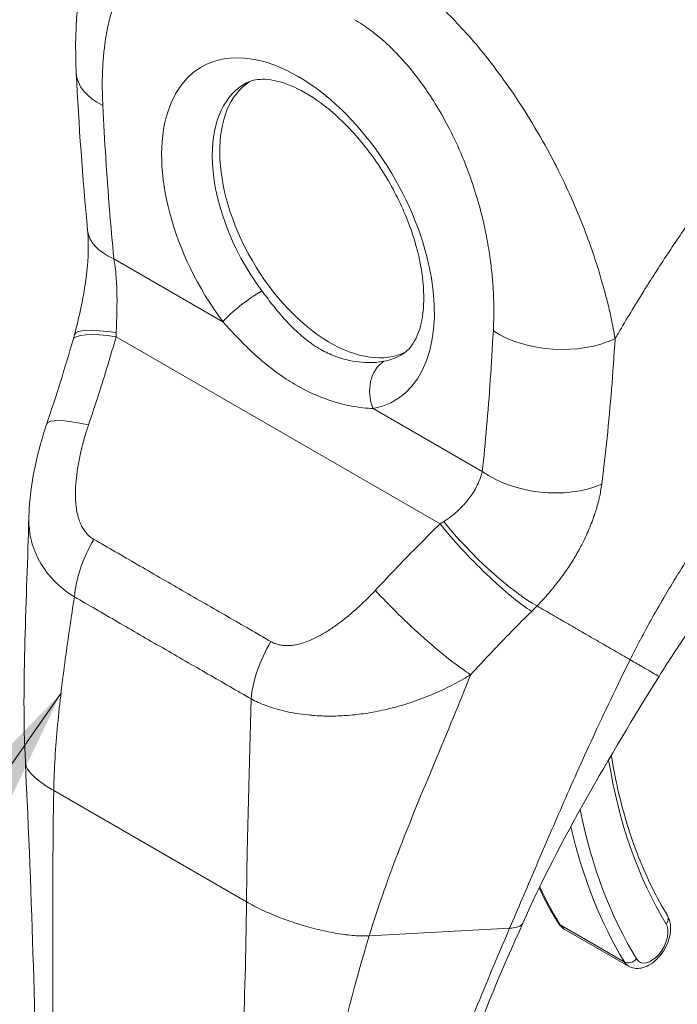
# Model space of a CAD drawing. Header units: inches. Extents: x 23 to 461, y 9 to 290.
# Tile 47 of 57: x 435.16 to 436.27, y 127.44 to 129.1. Entities that reach past the tile are written whole.
import ezdxf

# ---------------------------------------------------------------- set-up
doc = ezdxf.new("R2010")
doc.units = ezdxf.units.IN
doc.header["$LTSCALE"] = 28
doc.header["$MEASUREMENT"] = 0
doc.layers.get('0').update_dxf_attribs({"lineweight": 0})
for name, color, linetype, lineweight in [('Symbol (ANSI)', 7, 'Continuous', 5), ('Visible (ANSI)', 7, 'Continuous', 5), ('Visible Narrow (ANSI)', 7, 'Continuous', 5)]:
    doc.layers.add(name, color=color, linetype=linetype, lineweight=lineweight)
doc.styles.add('ROMANS', font='tahoma.ttf')
doc.dimstyles.new('Default (ANSI)$7', dxfattribs={"dimscale": 28, "dimtxt": 0.07, "dimasz": 0.098425, "dimexe": 0.125, "dimexo": 0.0625, "dimgap": 0.031496, "dimtad": 0, "dimtih": 1, "dimtoh": 1, "dimrnd": 1e-08, "dimzin": 0, "dimdsep": 46, "dimtxsty": 'ROMANS', "dimblk": 'Filled-1', "dimcen": 0.09, "dimdle": 0.393701, "dimclrd": 256, "dimclre": 256, "dimclrt": 256, "dimadec": 0, "dimazin": 0, "dimtfac": 0.928571, "dimtofl": 0, "dimtmove": 0, "dimatfit": 3, "dimfxl": 1, "dimtolj": 1, "dimtzin": 0, "dimlwd": -1, "dimlwe": -1, "dimarcsym": 0})

# ---------------------------------------------------------------- blocks, each defined once
blk = doc.blocks.new('Filled-1')
at = {"color": 0}
for p, q in [((0, 0), (-1, 0.17857)), ((-1, 0.17857), (-1, -0.17857)), ((-1, 0), (0, 0)), ((-1, -0.17857), (0, 0))]:
    blk.add_line(p, q, dxfattribs=at)
at = {"color": 0, "flags": 128}
blk.add_lwpolyline([(-1, -0.17857), (0, 0), (-1, 0.17857), (-1, -0.17857)], dxfattribs=at)
at = {"color": 0}
blk.add_solid([(-1, -0.17857), (0, 0), (-1, 0.17857), (-1, -0.17857)], dxfattribs=at)

msp = doc.modelspace()

# ---------------------------------------------------------------- linework, layer by layer
at = {"layer": 'Visible (ANSI)'}
for p, q in [((435.9533, 128.0224), (435.9533, 128.0224)), ((436.0295, 127.6557), (436.0295, 127.6557)), ((436.0826, 127.5631), (436.1909, 127.5006)), ((435.546, 127.5331), (435.546, 127.5331))]:
    msp.add_line(p, q, dxfattribs=at)
for centre, major_axis, ratio, start_param, end_param in [((435.4132, 129.0138), (-0.1529, -0.0077), 0.541783, 6.283178, 6.283183), ((435.6882, 128.7664), (-0.1316, 0.228), 0.57735, 0.030269, 3.111324), ((436.2078, 129.0665), (-0.3368, 0.5834), 0.57735, 1.772871, 1.77288), ((435.4318, 128.7556), (-0.1524, -0.0147), 0.50593, 0.000014, 0.000017), ((435.3555, 128.3655), (-0.145, 0.0492), 0.166383, 0.000002, 0.000008), ((435.9727, 128.377), (-0.0285, 0.0454), 0.552124, 5.976747, 5.976754)]:
    msp.add_ellipse(centre, major_axis=major_axis, ratio=ratio, start_param=start_param, end_param=end_param, dxfattribs=at)
for points, knots in [([(435.2603, 129.0061), (435.2561, 129.0894), (435.2637, 129.1709), (435.2946, 129.2543), (435.2989, 129.2648), (435.3038, 129.2751)], [0, 0, 0, 0, 0.923953, 0.923953, 1.059069, 1.059069, 1.059069, 1.059069]), ([(435.8109, 128.5327), (435.818, 128.5372), (435.8245, 128.5438), (435.8368, 128.5659), (435.8421, 128.582), (435.8466, 128.6197), (435.8464, 128.6402), (435.8408, 128.685), (435.8353, 128.7094), (435.8187, 128.7596), (435.8075, 128.7854), (435.7807, 128.8353), (435.7649, 128.8594), (435.7307, 128.9029), (435.7123, 128.9224), (435.6753, 128.9546), (435.6568, 128.9674), (435.6225, 128.9856), (435.6066, 128.9912), (435.5791, 128.9965), (435.5677, 128.996), (435.5545, 128.9929), (435.5507, 128.9914), (435.5471, 128.9896)], [3.950373, 3.950373, 3.950373, 3.950373, 4.259855, 4.259855, 4.586142, 4.586142, 4.86753, 4.86753, 5.153272, 5.153272, 5.44566, 5.44566, 5.74109, 5.74109, 6.035032, 6.035032, 6.323189, 6.323189, 6.604744, 6.604744, 6.89842, 6.89842, 7.045202, 7.045202, 7.045202, 7.045202]), ([(435.2573, 128.5654), (435.2612, 128.58), (435.2648, 128.5949), (435.2708, 128.6229), (435.2732, 128.6359), (435.2785, 128.6706), (435.2804, 128.6923), (435.2807, 128.7221), (435.2803, 128.7321), (435.2794, 128.7409)], [0, 0, 0, 0, 0.1502422, 0.1502422, 0.2797771, 0.2797771, 0.4990086, 0.4990086, 0.620356, 0.620356, 0.620356, 0.620356]), ([(435.1804, 128.2578), (435.1814, 128.2993), (435.189, 128.3409), (435.2034, 128.3925), (435.2068, 128.4037), (435.2105, 128.4147)], [0, 0, 0, 0, 0.4163361, 0.4163361, 0.5316659, 0.5316659, 0.5316659, 0.5316659]), ([(436.5717, 128.3649), (436.5428, 128.3426), (436.5115, 128.3156), (436.448, 128.2547), (436.415, 128.2197), (436.3493, 128.1428), (436.3162, 128.0996), (436.2709, 128.0341), (436.256, 128.0113), (436.2423, 127.989)], [0, 0, 0, 0, 0.448146, 0.448146, 0.920661, 0.920661, 1.442505, 1.442505, 1.718271, 1.718271, 1.718271, 1.718271]), ([(436.1619, 127.8554), (436.1651, 127.8358), (436.1688, 127.8166), (436.1777, 127.7779), (436.1829, 127.7584), (436.1945, 127.7205), (436.2009, 127.7022), (436.2148, 127.6667), (436.2224, 127.6496), (436.2386, 127.6167), (436.2473, 127.6008), (436.2565, 127.5857)], [2.9641267, 2.9641267, 2.9641267, 2.9641267, 3.0225055, 3.0225055, 3.0849866, 3.0849866, 3.1474678, 3.1474678, 3.2099489, 3.2099489, 3.27243, 3.27243, 3.27243, 3.27243]), ([(436.1909, 127.5006), (436.194, 127.4988), (436.1975, 127.4976), (436.2049, 127.4964), (436.2087, 127.4966), (436.217, 127.4982), (436.2213, 127.4999), (436.2301, 127.5048), (436.2345, 127.5082), (436.2427, 127.5163), (436.2464, 127.5209), (436.2528, 127.5309), (436.2554, 127.5362), (436.2595, 127.5471), (436.2609, 127.5527), (436.2622, 127.564), (436.262, 127.5696), (436.2599, 127.5788), (436.2585, 127.5824), (436.2565, 127.5857)], [3.578502, 3.578502, 3.578502, 3.578502, 3.79952, 3.79952, 4.041834, 4.041834, 4.343705, 4.343705, 4.703916, 4.703916, 5.071561, 5.071561, 5.434151, 5.434151, 5.799052, 5.799052, 6.167379, 6.167379, 6.414023, 6.414023, 6.414023, 6.414023]), ([(436.0128, 127.5731), (435.9784, 127.4954), (435.9446, 127.4192), (435.8924, 127.2639), (435.8748, 127.1841), (435.8748, 127.1091)], [0, 0, 0, 0, 0.927516, 0.927516, 1.885965, 1.885965, 1.885965, 1.885965]), ([(436.0721, 127.5735), (436.0726, 127.5726), (436.0732, 127.5718), (436.0743, 127.5703), (436.0749, 127.5695), (436.0763, 127.568), (436.077, 127.5673), (436.0785, 127.566), (436.0793, 127.5653), (436.0809, 127.5642), (436.0817, 127.5636), (436.0826, 127.5631)], [3.27243, 3.27243, 3.27243, 3.27243, 3.3336444, 3.3336444, 3.3948587, 3.3948587, 3.456073, 3.456073, 3.5172873, 3.5172873, 3.5785016, 3.5785016, 3.5785016, 3.5785016])]:
    msp.add_open_spline(points, degree=3, knots=knots, dxfattribs=at)
for points in [[(435.2794, 128.7409), (435.2708, 128.8304), (435.2647, 128.9188), (435.2603, 129.0061)], [(435.2548, 128.5563), (435.2557, 128.5593), (435.2565, 128.5623), (435.2573, 128.5654)], [(435.2105, 128.4147), (435.2265, 128.4617), (435.2411, 128.5089), (435.2548, 128.5563)], [(435.1745, 127.8437), (435.168, 127.9787), (435.177, 128.1181), (435.1804, 128.2573)], [(436.2423, 127.989), (436.1577, 127.8515), (436.0755, 127.7143), (436.0128, 127.5731)], [(435.1931, 127.1716), (435.1931, 127.3833), (435.1856, 127.6131), (435.1745, 127.8437)], [(436.0403, 127.6322), (436.0501, 127.6118), (436.0607, 127.5922), (436.0721, 127.5735)]]:
    msp.add_open_spline(points, degree=3, dxfattribs=at)
at = {"layer": 'Visible Narrow (ANSI)'}
for p, q in [((436.256, 128.7), (436.256, 128.7)), ((435.3236, 128.6931), (435.5072, 128.587)), ((436.1505, 128.6391), (436.1505, 128.6391)), ((435.3274, 128.5613), (435.8733, 128.2461)), ((436.1676, 128.5455), (436.1676, 128.5455)), ((436.1664, 128.5276), (436.1664, 128.5276)), ((435.7608, 128.4406), (435.9445, 128.3346)), ((436.1471, 128.3242), (436.1471, 128.3242)), ((435.552, 127.8393), (435.552, 127.8393)), ((435.5521, 127.8413), (435.5521, 127.8413)), ((435.2223, 127.7964), (435.5471, 127.6089)), ((436.0756, 127.5701), (436.1838, 127.5076)), ((435.754, 127.5517), (435.9906, 127.5644))]:
    msp.add_line(p, q, dxfattribs=at)
for centre, major_axis, ratio, start_param, end_param in [((435.634, 128.7352), (-0.1625, 0.2815), 0.57735, 2.940552, 8.055022), ((435.4132, 129.0138), (-0.1529, -0.0077), 0.541783, 0.000002, 0.757212), ((435.6759, 128.7594), (-0.1319, 0.2285), 0.57735, 6.259804, 7.068583), ((435.6759, 128.7594), (-0.1319, 0.2285), 0.57735, 0.785398, 1.771836), ((436.2078, 129.0665), (0.3139, -0.5436), 0.57735, 4.791595, 4.791677), ((435.4318, 128.7556), (-0.1524, -0.0147), 0.50593, 0.000009, 0.733312), ((435.5506, 128.612), (0.0491, 0.0366), 0.163045, 0.978745, 2.51649), ((435.4019, 128.5138), (-0.1471, 0.0426), 0.196019, 5.299804, 6.283182), ((435.4055, 128.5266), (-0.1481, 0.0388), 0.165117, 5.308103, 6.283186), ((435.1954, 128.6233), (-0.0441, 0.2099), 0.5946, 4.290797, 4.32651), ((436.0714, 128.6339), (-0.1529, 0.0082), 0.61085, 0.817169, 2.290598), ((435.6759, 128.7594), (0.1319, -0.2285), 0.57735, 6.082145, 6.306567), ((435.8041, 128.4656), (-0.0112, 0.0602), 0.800052, 0.308287, 1.846032), ((435.9792, 128.381), (-0.0333, 0.0532), 0.552122, 6.033832, 6.03384), ((435.3555, 128.3655), (-0.145, 0.0492), 0.166383, 5.30807, 6.283186), ((436.0528, 128.3971), (-0.1522, 0.0165), 0.64086, 0.851234, 2.295085), ((435.7806, 128.2854), (-0.1947, -0.0899), 0.366178, 1.892041, 1.927754), ((435.9573, 128.208), (-0.1096, 0.1069), 0.190618, 0.982046, 2.547785), ((435.9479, 128.1985), (-0.1074, 0.1091), 0.156155, 0.972622, 2.551344), ((435.3645, 128.1724), (0.0759, 0.133), 0.577256, 1.542161, 2.250025), ((435.8388, 128.0865), (-0.1122, 0.1042), 0.125888, 0.966274, 2.555223), ((435.8809, 128.182), (-0.257, -0.2124), 0.481149, 1.751423, 1.790538), ((436.2156, 128.2145), (-0.0804, -0.1392), 0.57735, 0.968545, 0.96886), ((436.2265, 128.2082), (-0.088, -0.1525), 0.57735, 0.692617, 0.692648), ((435.6629, 128.0001), (0.0772, 0.1322), 0.577434, 1.548161, 2.256025), ((435.4756, 128.0051), (-0.0413, -0.0716), 0.57735, 4.800537, 4.800578), ((437.1284, 128.6008), (-0.6966, -1.2066), 0.57735, 5.667729, 5.977114), ((437.1283, 128.6008), (-0.7364, -1.2755), 0.57735, 5.655824, 5.655826), ((437.1284, 128.6008), (-0.7364, -1.2756), 0.57735, 5.705953, 5.977114), ((437.1176, 128.6071), (-0.7441, -1.2888), 0.57735, 5.730701, 5.977114), ((437.0093, 128.6696), (-0.7441, -1.2888), 0.57735, 5.900738, 5.977114), ((436.2434, 127.5777), (0.0131, 0.008), 0.77855, 5.115209, 6.283185), ((436.0852, 127.5814), (-0.0131, -0.008), 0.77855, 0, 0.402822), ((436.1102, 127.6108), (-0.0276, -0.0477), 0.57735, 5.977114, 6.283185), ((436.2293, 127.5421), (-0.0199, -0.0345), 0.57735, 5.977114, 9.118706), ((436.1934, 127.5189), (-0.0131, -0.008), 0.77855, 0.402822, 1.973621), ((436.2184, 127.5483), (-0.0276, -0.0477), 0.57735, 5.977114, 6.283185)]:
    msp.add_ellipse(centre, major_axis=major_axis, ratio=ratio, start_param=start_param, end_param=end_param, dxfattribs=at)
for points, knots in [([(435.305, 128.9513), (435.3047, 128.9572), (435.3045, 128.9633), (435.3043, 128.9696), (435.3042, 128.976), (435.3041, 128.9826), (435.3041, 128.9894), (435.3042, 128.9963), (435.3044, 129.0034), (435.3047, 129.0107), (435.305, 129.018), (435.3055, 129.0255), (435.3061, 129.0333), (435.3068, 129.041), (435.3077, 129.049), (435.3088, 129.0571), (435.31, 129.0653), (435.3114, 129.0736), (435.3131, 129.0822), (435.3148, 129.0907), (435.3169, 129.0993), (435.3194, 129.1081), (435.322, 129.1169), (435.325, 129.1258), (435.3285, 129.1347), (435.3321, 129.1435), (435.3362, 129.1524), (435.3411, 129.1611), (435.3461, 129.1698), (435.3518, 129.1783), (435.3581, 129.1859), (435.3643, 129.1936), (435.3711, 129.2003), (435.3781, 129.2059), (435.385, 129.2115), (435.392, 129.216), (435.3991, 129.2195), (435.4061, 129.2231), (435.4131, 129.2257), (435.42, 129.2277), (435.4269, 129.2296), (435.4336, 129.2308), (435.4402, 129.2314), (435.4468, 129.232), (435.4533, 129.2321), (435.4596, 129.2318), (435.4659, 129.2314), (435.472, 129.2306), (435.4779, 129.2295), (435.4839, 129.2284), (435.4896, 129.227), (435.4951, 129.2253), (435.5006, 129.2237), (435.5059, 129.2218), (435.5109, 129.2197), (435.516, 129.2177), (435.5209, 129.2155), (435.5255, 129.2132), (435.5302, 129.2109), (435.5346, 129.2085), (435.5388, 129.2061)], [0, 0, 0, 0, 0.05, 0.05, 0.05, 0.1, 0.1, 0.1, 0.15, 0.15, 0.15, 0.2, 0.2, 0.2, 0.25, 0.25, 0.25, 0.3, 0.3, 0.3, 0.35, 0.35, 0.35, 0.4, 0.4, 0.4, 0.45, 0.45, 0.45, 0.5, 0.5, 0.5, 0.55, 0.55, 0.55, 0.6, 0.6, 0.6, 0.65, 0.65, 0.65, 0.7, 0.7, 0.7, 0.75, 0.75, 0.75, 0.8, 0.8, 0.8, 0.85, 0.85, 0.85, 0.9, 0.9, 0.9, 0.95, 0.95, 0.95, 1, 1, 1, 1]), ([(435.7616, 129.2039), (435.7677, 129.2005), (435.7744, 129.1964), (435.7814, 129.192), (435.7885, 129.1875), (435.7958, 129.1826), (435.8035, 129.1771), (435.8112, 129.1717), (435.8192, 129.1656), (435.8277, 129.1589), (435.8361, 129.1522), (435.845, 129.1448), (435.8542, 129.1367), (435.8634, 129.1286), (435.8729, 129.1197), (435.8828, 129.1099), (435.8927, 129.1001), (435.903, 129.0894), (435.9136, 129.0777), (435.9242, 129.0661), (435.9352, 129.0533), (435.9464, 129.0396), (435.9575, 129.0258), (435.9689, 129.0109), (435.9805, 128.9948), (435.9921, 128.9788), (436.0038, 128.9615), (436.0157, 128.9429), (436.0275, 128.9242), (436.0393, 128.9041), (436.0502, 128.8845), (436.0611, 128.8649), (436.0709, 128.8458), (436.0796, 128.8277), (436.0883, 128.8097), (436.0958, 128.7928), (436.1026, 128.7769), (436.1093, 128.761), (436.1153, 128.746), (436.1205, 128.732), (436.1258, 128.718), (436.1303, 128.7049), (436.1344, 128.6927), (436.1384, 128.6804), (436.1419, 128.669), (436.145, 128.6583), (436.1482, 128.6477), (436.1509, 128.6377), (436.1533, 128.6283), (436.1558, 128.619), (436.1579, 128.6102), (436.1597, 128.602), (436.1616, 128.5938), (436.1632, 128.5861), (436.1646, 128.5788), (436.166, 128.5715), (436.1673, 128.5647), (436.1684, 128.5583)], [0, 0, 0, 0, 0.0526316, 0.0526316, 0.0526316, 0.1052632, 0.1052632, 0.1052632, 0.1578947, 0.1578947, 0.1578947, 0.2105263, 0.2105263, 0.2105263, 0.2631579, 0.2631579, 0.2631579, 0.3157895, 0.3157895, 0.3157895, 0.3684211, 0.3684211, 0.3684211, 0.4210526, 0.4210526, 0.4210526, 0.4736842, 0.4736842, 0.4736842, 0.5263158, 0.5263158, 0.5263158, 0.5789474, 0.5789474, 0.5789474, 0.6315789, 0.6315789, 0.6315789, 0.6842105, 0.6842105, 0.6842105, 0.7368421, 0.7368421, 0.7368421, 0.7894737, 0.7894737, 0.7894737, 0.8421053, 0.8421053, 0.8421053, 0.8947368, 0.8947368, 0.8947368, 0.9473684, 0.9473684, 0.9473684, 1, 1, 1, 1]), ([(436.1684, 128.5583), (436.1702, 128.5614), (436.172, 128.5645), (436.1738, 128.5676), (436.1872, 128.5907), (436.2014, 128.6143), (436.2166, 128.6387), (436.2186, 128.6419), (436.2206, 128.6451), (436.2227, 128.6483), (436.236, 128.6695), (436.2502, 128.6914), (436.2647, 128.7131), (436.2716, 128.7234), (436.2785, 128.7336), (436.2855, 128.7438), (436.2964, 128.7596), (436.3073, 128.7751), (436.3182, 128.7903), (436.3289, 128.8052), (436.3395, 128.8197), (436.3501, 128.8338), (436.3592, 128.846), (436.3683, 128.858), (436.3775, 128.8699), (436.3898, 128.8858), (436.4022, 128.9016), (436.4153, 128.9178), (436.4242, 128.9287), (436.4333, 128.9399), (436.4428, 128.9512), (436.4577, 128.9691), (436.4734, 128.9875), (436.4898, 129.0061), (436.4977, 129.0152), (436.5059, 129.0243), (436.5142, 129.0336), (436.5338, 129.0553), (436.5544, 129.0775), (436.5762, 129.1), (436.5814, 129.1054), (436.5866, 129.1108), (436.5919, 129.1162), (436.6183, 129.1431), (436.6463, 129.1705), (436.6759, 129.1981)], [0, 0, 0, 0, 0.0152892, 0.0152892, 0.0152892, 0.1281656, 0.1281656, 0.1281656, 0.1428571, 0.1428571, 0.1428571, 0.2397281, 0.2397281, 0.2397281, 0.2857143, 0.2857143, 0.2857143, 0.3578831, 0.3578831, 0.3578831, 0.4285714, 0.4285714, 0.4285714, 0.4897426, 0.4897426, 0.4897426, 0.5714286, 0.5714286, 0.5714286, 0.6267197, 0.6267197, 0.6267197, 0.7142857, 0.7142857, 0.7142857, 0.756805, 0.756805, 0.756805, 0.8571429, 0.8571429, 0.8571429, 0.8810186, 0.8810186, 0.8810186, 1, 1, 1, 1]), ([(435.7293, 129.0961), (435.7337, 129.0936), (435.7383, 129.0907), (435.7432, 129.0875), (435.748, 129.0842), (435.7531, 129.0806), (435.7585, 129.0766), (435.7638, 129.0725), (435.7693, 129.0681), (435.7752, 129.063), (435.781, 129.058), (435.787, 129.0524), (435.7933, 129.0462), (435.7995, 129.04), (435.806, 129.0333), (435.8126, 129.0257), (435.8193, 129.0182), (435.8261, 129.01), (435.8331, 129.0009), (435.8401, 128.9918), (435.8473, 128.9819), (435.8545, 128.9711), (435.8617, 128.9603), (435.869, 128.9487), (435.8762, 128.936), (435.8834, 128.9233), (435.8907, 128.9096), (435.8977, 128.8946), (435.9048, 128.8797), (435.9118, 128.8636), (435.9179, 128.8477), (435.924, 128.8319), (435.9293, 128.8163), (435.9338, 128.8016), (435.9384, 128.7868), (435.9421, 128.7729), (435.9453, 128.7597), (435.9484, 128.7465), (435.951, 128.734), (435.9531, 128.7223), (435.9553, 128.7105), (435.957, 128.6994), (435.9583, 128.689), (435.9597, 128.6786), (435.9607, 128.6688), (435.9615, 128.6596), (435.9623, 128.6504), (435.9629, 128.6418), (435.9633, 128.6337), (435.9636, 128.6255), (435.9638, 128.6178), (435.9639, 128.6105), (435.964, 128.6033), (435.9639, 128.5964), (435.9638, 128.5899), (435.9636, 128.5834), (435.9634, 128.5772), (435.9631, 128.5714)], [0, 0, 0, 0, 0.052632, 0.052632, 0.052632, 0.105263, 0.105263, 0.105263, 0.157895, 0.157895, 0.157895, 0.210526, 0.210526, 0.210526, 0.263158, 0.263158, 0.263158, 0.315789, 0.315789, 0.315789, 0.368421, 0.368421, 0.368421, 0.421053, 0.421053, 0.421053, 0.473684, 0.473684, 0.473684, 0.526316, 0.526316, 0.526316, 0.578947, 0.578947, 0.578947, 0.631579, 0.631579, 0.631579, 0.684211, 0.684211, 0.684211, 0.736842, 0.736842, 0.736842, 0.789474, 0.789474, 0.789474, 0.842105, 0.842105, 0.842105, 0.894737, 0.894737, 0.894737, 0.947368, 0.947368, 0.947368, 1, 1, 1, 1]), ([(435.3236, 128.6931), (435.3209, 128.7205), (435.3185, 128.7483), (435.3162, 128.7766), (435.314, 128.8049), (435.3119, 128.8336), (435.31, 128.8628), (435.3082, 128.8919), (435.3065, 128.9214), (435.305, 128.9513)], [0, 0, 0, 0, 0.3333333, 0.3333333, 0.3333333, 0.6666667, 0.6666667, 0.6666667, 1, 1, 1, 1]), ([(435.3277, 128.5686), (435.3277, 128.5713), (435.3278, 128.574), (435.3279, 128.5769), (435.328, 128.5797), (435.3281, 128.5826), (435.3282, 128.5855), (435.3283, 128.5885), (435.3284, 128.5917), (435.3285, 128.5949), (435.3286, 128.5982), (435.3287, 128.6016), (435.3288, 128.6052), (435.3288, 128.6087), (435.3289, 128.6125), (435.3289, 128.6165), (435.329, 128.6205), (435.329, 128.6247), (435.3289, 128.6291), (435.3289, 128.6335), (435.3288, 128.6382), (435.3286, 128.6431), (435.3284, 128.648), (435.3282, 128.6531), (435.3278, 128.6585), (435.3274, 128.6638), (435.3269, 128.6694), (435.3262, 128.6752), (435.3255, 128.681), (435.3247, 128.687), (435.3236, 128.6931)], [0, 0, 0, 0, 0.1, 0.1, 0.1, 0.2, 0.2, 0.2, 0.3, 0.3, 0.3, 0.4, 0.4, 0.4, 0.5, 0.5, 0.5, 0.6, 0.6, 0.6, 0.7, 0.7, 0.7, 0.8, 0.8, 0.8, 0.9, 0.9, 0.9, 0.9999999, 0.9999999, 0.9999999, 0.9999999]), ([(435.7788, 128.5203), (435.7746, 128.5195), (435.7699, 128.5188), (435.7645, 128.5184), (435.7591, 128.518), (435.7531, 128.5179), (435.7465, 128.5182), (435.74, 128.5185), (435.7329, 128.5193), (435.7255, 128.5206), (435.7181, 128.522), (435.7103, 128.524), (435.7024, 128.5266), (435.6944, 128.5293), (435.6863, 128.5328), (435.6782, 128.537), (435.6701, 128.5412), (435.6621, 128.5461), (435.6542, 128.5518), (435.6463, 128.5575), (435.6386, 128.5639), (435.6312, 128.5708), (435.6238, 128.5778), (435.6166, 128.5853), (435.6097, 128.5931), (435.6028, 128.6008), (435.5962, 128.6088), (435.5901, 128.6166), (435.584, 128.6244), (435.5784, 128.6319), (435.573, 128.6391)], [0, 0, 0, 0, 0.1, 0.1, 0.1, 0.2, 0.2, 0.2, 0.3, 0.3, 0.3, 0.4, 0.4, 0.4, 0.5, 0.5, 0.5, 0.6, 0.6, 0.6, 0.7, 0.7, 0.7, 0.8, 0.8, 0.8, 0.9, 0.9, 0.9, 1, 1, 1, 1]), ([(436.1936, 128.0171), (436.2047, 128.0394), (436.217, 128.0628), (436.231, 128.0879), (436.2451, 128.113), (436.2608, 128.1398), (436.2772, 128.166), (436.2936, 128.1923), (436.3105, 128.2181), (436.328, 128.2434), (436.3455, 128.2687), (436.3634, 128.2935), (436.3838, 128.3201), (436.4041, 128.3468), (436.4269, 128.3751), (436.4492, 128.4015), (436.4716, 128.4279), (436.4936, 128.4524), (436.5166, 128.4769), (436.5397, 128.5014), (436.5639, 128.5259), (436.5899, 128.5506), (436.616, 128.5754), (436.6438, 128.6005), (436.6734, 128.6252)], [0, 0, 0, 0, 0.125, 0.125, 0.125, 0.25, 0.25, 0.25, 0.375, 0.375, 0.375, 0.5, 0.5, 0.5, 0.625, 0.625, 0.625, 0.75, 0.75, 0.75, 0.875, 0.875, 0.875, 1, 1, 1, 1]), ([(435.7608, 128.4406), (435.7557, 128.4408), (435.7499, 128.4412), (435.7434, 128.4419), (435.7368, 128.4426), (435.7296, 128.4437), (435.7218, 128.4452), (435.7139, 128.4468), (435.7055, 128.4488), (435.6966, 128.4515), (435.6877, 128.4542), (435.6784, 128.4574), (435.6687, 128.4614), (435.6591, 128.4653), (435.6493, 128.4699), (435.6394, 128.4753), (435.6295, 128.4806), (435.6195, 128.4866), (435.6097, 128.4932), (435.5999, 128.4998), (435.5902, 128.5071), (435.5808, 128.5148), (435.5714, 128.5224), (435.5622, 128.5306), (435.5535, 128.5388), (435.5447, 128.5471), (435.5364, 128.5556), (435.5287, 128.5637), (435.5209, 128.5718), (435.5139, 128.5796), (435.5072, 128.587)], [0, 0, 0, 0, 0.1, 0.1, 0.1, 0.2, 0.2, 0.2, 0.3, 0.3, 0.3, 0.4, 0.4, 0.4, 0.5, 0.5, 0.5, 0.6, 0.6, 0.6, 0.7, 0.7, 0.7, 0.8, 0.8, 0.8, 0.9, 0.9, 0.9, 1, 1, 1, 1]), ([(435.9631, 128.5714), (435.9616, 128.5432), (435.9599, 128.5156), (435.958, 128.4887), (435.9562, 128.4617), (435.9541, 128.4353), (435.9518, 128.4097), (435.9496, 128.384), (435.9471, 128.359), (435.9445, 128.3346)], [0, 0, 0, 0, 0.3333333, 0.3333333, 0.3333333, 0.6666667, 0.6666667, 0.6666667, 1, 1, 1, 1]), ([(435.281, 128.4131), (435.2868, 128.4304), (435.2925, 128.4475), (435.2978, 128.4642), (435.3032, 128.481), (435.3083, 128.4975), (435.3132, 128.5137), (435.3182, 128.5299), (435.3228, 128.5458), (435.3274, 128.5613)], [0, 0, 0, 0, 0.333333, 0.333333, 0.333333, 0.666667, 0.666667, 0.666667, 1, 1, 1, 1]), ([(436.1684, 128.5583), (436.1665, 128.5292), (436.1645, 128.5009), (436.1623, 128.4731), (436.16, 128.4452), (436.1576, 128.4179), (436.1548, 128.3913), (436.1521, 128.3647), (436.1491, 128.3387), (436.1457, 128.3131)], [0, 0, 0, 0, 0.3333333, 0.3333333, 0.3333333, 0.6666667, 0.6666667, 0.6666667, 0.9999999, 0.9999999, 0.9999999, 0.9999999]), ([(435.2899, 128.2199), (435.2885, 128.2208), (435.287, 128.2217), (435.2856, 128.2228), (435.2841, 128.2239), (435.2826, 128.2251), (435.2811, 128.2265), (435.2796, 128.2279), (435.2781, 128.2295), (435.2767, 128.2313), (435.2752, 128.2331), (435.2738, 128.235), (435.2724, 128.2372), (435.271, 128.2394), (435.2697, 128.2418), (435.2684, 128.2445), (435.2671, 128.2471), (435.266, 128.25), (435.2649, 128.2532), (435.2638, 128.2564), (435.2629, 128.2598), (435.262, 128.2635), (435.2612, 128.2673), (435.2605, 128.2713), (435.26, 128.2756), (435.2595, 128.2799), (435.2591, 128.2846), (435.2589, 128.2895), (435.2588, 128.2944), (435.2588, 128.2997), (435.259, 128.3054), (435.2592, 128.311), (435.2597, 128.3171), (435.2604, 128.3236), (435.2611, 128.3301), (435.2621, 128.3371), (435.2634, 128.3446), (435.2647, 128.3522), (435.2663, 128.3602), (435.2682, 128.3683), (435.2701, 128.3765), (435.2723, 128.3848), (435.2744, 128.3923), (435.2766, 128.3998), (435.2788, 128.4067), (435.281, 128.4131)], [0, 0, 0, 0, 0.066667, 0.066667, 0.066667, 0.133333, 0.133333, 0.133333, 0.2, 0.2, 0.2, 0.266667, 0.266667, 0.266667, 0.333333, 0.333333, 0.333333, 0.4, 0.4, 0.4, 0.466667, 0.466667, 0.466667, 0.533333, 0.533333, 0.533333, 0.6, 0.6, 0.6, 0.666667, 0.666667, 0.666667, 0.733333, 0.733333, 0.733333, 0.8, 0.8, 0.8, 0.866667, 0.866667, 0.866667, 0.933333, 0.933333, 0.933333, 1, 1, 1, 1]), ([(435.9445, 128.3346), (435.9434, 128.3298), (435.9419, 128.3251), (435.9402, 128.3207), (435.9385, 128.3163), (435.9365, 128.3121), (435.9344, 128.3082), (435.9324, 128.3042), (435.9301, 128.3005), (435.9278, 128.297), (435.9255, 128.2936), (435.9232, 128.2903), (435.9208, 128.2873), (435.9184, 128.2843), (435.916, 128.2814), (435.9137, 128.2788), (435.9113, 128.2762), (435.9089, 128.2738), (435.9066, 128.2715), (435.9042, 128.2692), (435.9019, 128.2671), (435.8997, 128.2651), (435.8974, 128.2631), (435.8951, 128.2612), (435.8929, 128.2595), (435.8906, 128.2577), (435.8884, 128.2561), (435.8862, 128.2545), (435.884, 128.2529), (435.8817, 128.2514), (435.8795, 128.25)], [0, 0, 0, 0, 0.1, 0.1, 0.1, 0.2, 0.2, 0.2, 0.3, 0.3, 0.3, 0.4, 0.4, 0.4, 0.5, 0.5, 0.5, 0.6, 0.6, 0.6, 0.7, 0.7, 0.7, 0.8, 0.8, 0.8, 0.9, 0.9, 0.9, 1, 1, 1, 1]), ([(436.1457, 128.3131), (436.1447, 128.3053), (436.1433, 128.2977), (436.1417, 128.2903), (436.141, 128.2875), (436.1403, 128.2847), (436.1396, 128.2819), (436.1378, 128.2746), (436.1357, 128.2676), (436.1334, 128.2608), (436.1325, 128.2582), (436.1316, 128.2557), (436.1307, 128.2532), (436.1274, 128.2441), (436.1238, 128.2355), (436.1201, 128.2273), (436.1178, 128.2223), (436.1155, 128.2176), (436.1131, 128.213), (436.1116, 128.2099), (436.11, 128.207), (436.1085, 128.2041), (436.1045, 128.1968), (436.1005, 128.1899), (436.0965, 128.1835), (436.0941, 128.1797), (436.0918, 128.1761), (436.0895, 128.1726), (436.0878, 128.1701), (436.0861, 128.1676), (436.0844, 128.1652), (436.0838, 128.1644), (436.0833, 128.1635), (436.0827, 128.1627), (436.0793, 128.1579), (436.0758, 128.1533), (436.0725, 128.1488), (436.0695, 128.145), (436.0666, 128.1414), (436.0637, 128.1378), (436.0627, 128.1366), (436.0616, 128.1353), (436.0606, 128.1341), (436.0584, 128.1314), (436.0562, 128.1288), (436.0539, 128.1263), (436.0522, 128.1243), (436.0505, 128.1224), (436.0488, 128.1205), (436.0448, 128.1161), (436.0408, 128.1118), (436.0367, 128.1077)], [0, 0, 0, 0, 0.0723385, 0.0723385, 0.0723385, 0.1, 0.1, 0.1, 0.1728592, 0.1728592, 0.1728592, 0.2, 0.2, 0.2, 0.3, 0.3, 0.3, 0.3602382, 0.3602382, 0.3602382, 0.4, 0.4, 0.4, 0.5, 0.5, 0.5, 0.557908, 0.557908, 0.557908, 0.6, 0.6, 0.6, 0.6143414, 0.6143414, 0.6143414, 0.7, 0.7, 0.7, 0.7738051, 0.7738051, 0.7738051, 0.8, 0.8, 0.8, 0.856604, 0.856604, 0.856604, 0.9, 0.9, 0.9, 1, 1, 1, 1]), ([(435.2571, 128.1229), (435.2535, 128.1252), (435.2499, 128.1276), (435.2463, 128.1302), (435.2426, 128.1329), (435.239, 128.1357), (435.2354, 128.1387), (435.2319, 128.1417), (435.2283, 128.1449), (435.2248, 128.1484), (435.2213, 128.1519), (435.2179, 128.1556), (435.2146, 128.1596), (435.2112, 128.1636), (435.208, 128.1679), (435.2049, 128.1724), (435.2019, 128.177), (435.199, 128.1818), (435.1963, 128.187), (435.1937, 128.1921), (435.1912, 128.1976), (435.1891, 128.2033), (435.187, 128.2091), (435.1852, 128.2151), (435.1838, 128.2215), (435.1824, 128.2278), (435.1814, 128.2344), (435.1808, 128.2413), (435.1804, 128.2466), (435.1803, 128.2521), (435.1804, 128.2578)], [0, 0, 0, 0, 0.0666667, 0.0666667, 0.0666667, 0.1333333, 0.1333333, 0.1333333, 0.2, 0.2, 0.2, 0.2666667, 0.2666667, 0.2666667, 0.3333333, 0.3333333, 0.3333333, 0.4, 0.4, 0.4, 0.4666667, 0.4666667, 0.4666667, 0.5333333, 0.5333333, 0.5333333, 0.6, 0.6, 0.6, 0.6516676, 0.6516676, 0.6516676, 0.6516676]), ([(435.8733, 128.2461), (435.8617, 128.2347), (435.8498, 128.2229), (435.8379, 128.2108), (435.8259, 128.1987), (435.8137, 128.1862), (435.8015, 128.1735), (435.7892, 128.1607), (435.7768, 128.1476), (435.7643, 128.1341)], [0, 0, 0, 0, 0.333333, 0.333333, 0.333333, 0.666667, 0.666667, 0.666667, 1, 1, 1, 1]), ([(435.5883, 128.0477), (435.5645, 128.0616), (435.5402, 128.0756), (435.5152, 128.0899), (435.4902, 128.1043), (435.4646, 128.119), (435.439, 128.1338), (435.4134, 128.1485), (435.3879, 128.1634), (435.363, 128.1778), (435.3381, 128.1923), (435.3138, 128.2063), (435.2899, 128.2199)], [0, 0, 0, 0, 0.25, 0.25, 0.25, 0.5, 0.5, 0.5, 0.75, 0.75, 0.75, 1, 1, 1, 1]), ([(435.7643, 128.1341), (435.7599, 128.1294), (435.7552, 128.1245), (435.7497, 128.1191), (435.7443, 128.1137), (435.7381, 128.1079), (435.7318, 128.1023), (435.7255, 128.0967), (435.7192, 128.0913), (435.713, 128.0864), (435.7069, 128.0816), (435.7011, 128.0772), (435.6955, 128.0733), (435.6899, 128.0694), (435.6846, 128.0659), (435.6795, 128.0629), (435.6745, 128.0598), (435.6697, 128.0572), (435.6651, 128.0549), (435.6605, 128.0526), (435.6562, 128.0506), (435.652, 128.049), (435.6479, 128.0473), (435.644, 128.046), (435.6403, 128.0449), (435.6366, 128.0438), (435.6331, 128.0429), (435.6298, 128.0423), (435.6265, 128.0417), (435.6234, 128.0413), (435.6205, 128.0411), (435.6176, 128.0409), (435.6149, 128.0409), (435.6123, 128.041), (435.6097, 128.0411), (435.6073, 128.0414), (435.605, 128.0418), (435.6028, 128.0422), (435.6007, 128.0426), (435.5987, 128.0432), (435.5967, 128.0438), (435.5949, 128.0445), (435.5932, 128.0452), (435.5914, 128.046), (435.5898, 128.0468), (435.5883, 128.0477)], [0, 0, 0, 0, 0.0666667, 0.0666667, 0.0666667, 0.1333333, 0.1333333, 0.1333333, 0.2, 0.2, 0.2, 0.2666667, 0.2666667, 0.2666667, 0.3333333, 0.3333333, 0.3333333, 0.4, 0.4, 0.4, 0.4666667, 0.4666667, 0.4666667, 0.5333333, 0.5333333, 0.5333333, 0.6, 0.6, 0.6, 0.6666667, 0.6666667, 0.6666667, 0.7333333, 0.7333333, 0.7333333, 0.8, 0.8, 0.8, 0.8666667, 0.8666667, 0.8666667, 0.9333333, 0.9333333, 0.9333333, 1, 1, 1, 1]), ([(435.2223, 127.7964), (435.223, 127.8328), (435.2254, 127.8701), (435.2289, 127.9073), (435.2324, 127.9446), (435.2369, 127.9818), (435.2418, 128.018), (435.2467, 128.0541), (435.252, 128.0893), (435.2571, 128.1229)], [0, 0, 0, 0, 0.333333, 0.333333, 0.333333, 0.666667, 0.666667, 0.666667, 1, 1, 1, 1]), ([(435.5549, 127.951), (435.5312, 127.9648), (435.5071, 127.9787), (435.4822, 127.993), (435.4573, 128.0073), (435.4316, 128.0221), (435.4059, 128.0369), (435.3802, 128.0517), (435.3546, 128.0666), (435.3298, 128.081), (435.3049, 128.0954), (435.2809, 128.1093), (435.2571, 128.1229)], [0, 0, 0, 0, 0.25, 0.25, 0.25, 0.5, 0.5, 0.5, 0.75, 0.75, 0.75, 1, 1, 1, 1]), ([(436.0367, 128.1077), (436.0455, 128.1026), (436.0542, 128.0976), (436.0629, 128.0925), (436.0716, 128.0875), (436.0804, 128.0824), (436.0892, 128.0774), (436.0979, 128.0723), (436.1066, 128.0673), (436.1153, 128.0623), (436.1239, 128.0573), (436.1325, 128.0523), (436.1411, 128.0474), (436.1497, 128.0424), (436.1583, 128.0375), (436.167, 128.0325), (436.1757, 128.0274), (436.1845, 128.0223), (436.1936, 128.0171)], [0, 0, 0, 0, 0.166667, 0.166667, 0.166667, 0.333333, 0.333333, 0.333333, 0.5, 0.5, 0.5, 0.666667, 0.666667, 0.666667, 0.833333, 0.833333, 0.833333, 1, 1, 1, 1]), ([(436.0277, 128.0986), (436.0165, 128.0875), (436.0052, 128.0763), (435.9939, 128.0647), (435.9826, 128.0532), (435.9712, 128.0414), (435.9598, 128.0293), (435.9483, 128.0172), (435.9367, 128.0047), (435.925, 127.9919)], [0.0000001, 0.0000001, 0.0000001, 0.0000001, 0.3333333, 0.3333333, 0.3333333, 0.6666667, 0.6666667, 0.6666667, 1, 1, 1, 1]), ([(435.9906, 127.5644), (436.0047, 127.5974), (436.0188, 127.6306), (436.0334, 127.6647), (436.0479, 127.6988), (436.063, 127.7338), (436.0791, 127.7706), (436.0951, 127.8073), (436.1123, 127.8458), (436.1312, 127.8868), (436.15, 127.9277), (436.1707, 127.9712), (436.1936, 128.0171)], [0, 0, 0, 0, 0.25, 0.25, 0.25, 0.5, 0.5, 0.5, 0.75, 0.75, 0.75, 1, 1, 1, 1]), ([(436.1936, 128.0171), (436.2017, 128.0124), (436.2092, 128.0081), (436.2156, 128.0044), (436.222, 128.0007), (436.2273, 127.9976), (436.2315, 127.9952), (436.2356, 127.9928), (436.2386, 127.9911), (436.2403, 127.9901), (436.2416, 127.9894), (436.2422, 127.989), (436.2422, 127.989)], [0, 0, 0, 0, 0.1428571, 0.1428571, 0.1428571, 0.2857143, 0.2857143, 0.2857143, 0.4285714, 0.4285714, 0.4285714, 0.5311984, 0.5311984, 0.5311984, 0.5311984]), ([(435.925, 127.9919), (435.9168, 127.9868), (435.9077, 127.9816), (435.8974, 127.9762), (435.8871, 127.9708), (435.8755, 127.9652), (435.8636, 127.96), (435.8636, 127.96), (435.8636, 127.96), (435.8635, 127.96), (435.8517, 127.9549), (435.8395, 127.9501), (435.8276, 127.9461), (435.8276, 127.9461), (435.8276, 127.9461), (435.8276, 127.9461), (435.8157, 127.942), (435.8041, 127.9386), (435.7929, 127.9357), (435.7928, 127.9357), (435.7928, 127.9357), (435.7928, 127.9357), (435.7816, 127.9328), (435.7707, 127.9305), (435.7601, 127.9286), (435.7601, 127.9286), (435.7601, 127.9286), (435.7601, 127.9286), (435.7496, 127.9267), (435.7394, 127.9253), (435.7296, 127.9243), (435.7296, 127.9243), (435.7296, 127.9243), (435.7296, 127.9243), (435.7197, 127.9233), (435.7103, 127.9226), (435.7012, 127.9223), (435.7012, 127.9223), (435.7012, 127.9223), (435.7012, 127.9223), (435.6921, 127.922), (435.6834, 127.922), (435.6752, 127.9223), (435.6751, 127.9223), (435.6751, 127.9223), (435.6751, 127.9223), (435.6669, 127.9226), (435.659, 127.9231), (435.6516, 127.9239), (435.6516, 127.9239), (435.6516, 127.9239), (435.6516, 127.9239), (435.6442, 127.9246), (435.6372, 127.9255), (435.6305, 127.9266), (435.6305, 127.9266), (435.6305, 127.9266), (435.6305, 127.9266), (435.6239, 127.9277), (435.6176, 127.929), (435.6118, 127.9303), (435.6118, 127.9303), (435.6117, 127.9304), (435.6117, 127.9304), (435.6059, 127.9317), (435.6003, 127.9332), (435.5951, 127.9347), (435.5951, 127.9348), (435.5951, 127.9348), (435.5951, 127.9348), (435.5898, 127.9363), (435.5849, 127.938), (435.5803, 127.9397), (435.5803, 127.9397), (435.5802, 127.9397), (435.5802, 127.9397), (435.5756, 127.9415), (435.5712, 127.9433), (435.567, 127.9451), (435.5669, 127.9451), (435.5669, 127.9452), (435.5669, 127.9452), (435.5627, 127.947), (435.5587, 127.949), (435.5549, 127.951)], [0, 0, 0, 0, 0.066467, 0.066467, 0.066467, 0.133174, 0.133174, 0.133174, 0.133333, 0.133333, 0.133333, 0.199898, 0.199898, 0.199898, 0.2, 0.2, 0.2, 0.266606, 0.266606, 0.266606, 0.266667, 0.266667, 0.266667, 0.333317, 0.333317, 0.333317, 0.333333, 0.333333, 0.333333, 0.4, 0.4, 0.4, 0.400035, 0.400035, 0.400035, 0.466667, 0.466667, 0.466667, 0.466752, 0.466752, 0.466752, 0.533333, 0.533333, 0.533333, 0.533465, 0.533465, 0.533465, 0.6, 0.6, 0.6, 0.600183, 0.600183, 0.600183, 0.666667, 0.666667, 0.666667, 0.666897, 0.666897, 0.666897, 0.733333, 0.733333, 0.733333, 0.733613, 0.733613, 0.733613, 0.8, 0.8, 0.8, 0.800327, 0.800327, 0.800327, 0.866667, 0.866667, 0.866667, 0.867043, 0.867043, 0.867043, 0.933333, 0.933333, 0.933333, 0.933757, 0.933757, 0.933757, 1, 1, 1, 1]), ([(435.754, 127.5517), (435.7672, 127.5955), (435.7836, 127.6422), (435.8026, 127.6918), (435.8216, 127.7414), (435.8433, 127.7939), (435.8644, 127.8446), (435.8855, 127.8952), (435.906, 127.9441), (435.925, 127.9919)], [0, 0, 0, 0, 0.3333333, 0.3333333, 0.3333333, 0.6666667, 0.6666667, 0.6666667, 0.9999999, 0.9999999, 0.9999999, 0.9999999]), ([(435.5471, 127.6089), (435.5475, 127.6455), (435.5481, 127.6838), (435.549, 127.7225), (435.5499, 127.7613), (435.551, 127.8005), (435.552, 127.8389), (435.5531, 127.8773), (435.5541, 127.9148), (435.5549, 127.951)], [0, 0, 0, 0, 0.333333, 0.333333, 0.333333, 0.666667, 0.666667, 0.666667, 1, 1, 1, 1]), ([(435.1745, 127.8437), (435.1746, 127.8414), (435.1752, 127.8391), (435.1763, 127.8366), (435.178, 127.8327), (435.181, 127.8285), (435.185, 127.8241), (435.1891, 127.8198), (435.1943, 127.8152), (435.2006, 127.8105), (435.2068, 127.8059), (435.2141, 127.8012), (435.2223, 127.7964)], [0.4801161, 0.4801161, 0.4801161, 0.4801161, 0.5714286, 0.5714286, 0.5714286, 0.7142857, 0.7142857, 0.7142857, 0.8571429, 0.8571429, 0.8571429, 1, 1, 1, 1]), ([(435.22, 127.1341), (435.22, 127.1977), (435.2205, 127.2634), (435.2208, 127.3334), (435.221, 127.4034), (435.221, 127.4776), (435.221, 127.5542), (435.2209, 127.6307), (435.2207, 127.7096), (435.2223, 127.7964)], [0, 0, 0, 0, 0.333333, 0.333333, 0.333333, 0.666667, 0.666667, 0.666667, 1, 1, 1, 1]), ([(435.5231, 126.9591), (435.5231, 127.0226), (435.5259, 127.0871), (435.5295, 127.1551), (435.5331, 127.2232), (435.5375, 127.2949), (435.5408, 127.3695), (435.5441, 127.4441), (435.5462, 127.5217), (435.5471, 127.6089)], [0, 0, 0, 0, 0.333333, 0.333333, 0.333333, 0.666667, 0.666667, 0.666667, 1, 1, 1, 1]), ([(435.5471, 127.6089), (435.5553, 127.6042), (435.5643, 127.5995), (435.5738, 127.5951), (435.5834, 127.5906), (435.5935, 127.5863), (435.604, 127.5822), (435.6145, 127.5782), (435.6253, 127.5745), (435.6362, 127.5711), (435.6471, 127.5677), (435.6581, 127.5646), (435.6688, 127.562), (435.6796, 127.5594), (435.6902, 127.5573), (435.7003, 127.5556), (435.7105, 127.5539), (435.7202, 127.5528), (435.7291, 127.5521), (435.7381, 127.5514), (435.7464, 127.5513), (435.754, 127.5517)], [0, 0, 0, 0, 0.142857, 0.142857, 0.142857, 0.285714, 0.285714, 0.285714, 0.428571, 0.428571, 0.428571, 0.571429, 0.571429, 0.571429, 0.714286, 0.714286, 0.714286, 0.857143, 0.857143, 0.857143, 1, 1, 1, 1]), ([(435.9906, 127.5644), (435.9931, 127.5645), (435.9953, 127.5648), (435.9973, 127.5651), (435.9991, 127.5653), (436.0007, 127.5657), (436.0021, 127.566), (436.0022, 127.5661), (436.0023, 127.5661), (436.0024, 127.5661), (436.0038, 127.5665), (436.005, 127.5669), (436.0061, 127.5674), (436.0072, 127.5678), (436.0081, 127.5683), (436.0089, 127.5688), (436.0089, 127.5689), (436.009, 127.5689), (436.0091, 127.569), (436.0097, 127.5694), (436.0103, 127.5699), (436.0108, 127.5703), (436.0114, 127.5708), (436.0118, 127.5714), (436.0122, 127.5719), (436.0124, 127.5722), (436.0125, 127.5725), (436.0127, 127.5728), (436.0127, 127.5729), (436.0128, 127.573), (436.0128, 127.5731)], [0, 0, 0, 0, 0.0668777, 0.0668777, 0.0668777, 0.125, 0.125, 0.125, 0.129566, 0.129566, 0.129566, 0.1888385, 0.1888385, 0.1888385, 0.2446155, 0.2446155, 0.2446155, 0.25, 0.25, 0.25, 0.2970571, 0.2970571, 0.2970571, 0.3477663, 0.3477663, 0.3477663, 0.375, 0.375, 0.375, 0.3842692, 0.3842692, 0.3842692, 0.3842692]), ([(435.653, 126.9591), (435.653, 127.0155), (435.6564, 127.0742), (435.6635, 127.1363), (435.6707, 127.1984), (435.6817, 127.2638), (435.6966, 127.3325), (435.7115, 127.4011), (435.7303, 127.473), (435.754, 127.5517)], [0, 0, 0, 0, 0.333333, 0.333333, 0.333333, 0.666667, 0.666667, 0.666667, 1, 1, 1, 1]), ([(435.8479, 127.0716), (435.8479, 127.1035), (435.8507, 127.1376), (435.8566, 127.1739), (435.8626, 127.2101), (435.8717, 127.2484), (435.884, 127.2892), (435.8963, 127.3299), (435.9118, 127.3731), (435.9298, 127.4186), (435.9478, 127.4641), (435.9682, 127.512), (435.9906, 127.5644)], [0, 0, 0, 0, 0.25, 0.25, 0.25, 0.5, 0.5, 0.5, 0.75, 0.75, 0.75, 1, 1, 1, 1])]:
    msp.add_open_spline(points, degree=3, knots=knots, dxfattribs=at)

# ---------------------------------------------------------------- leaders
at = {"layer": 'Symbol (ANSI)', "annotation_type": 0, "has_hookline": 1, "hookline_direction": 1, "text_width": 20.5807}
msp.add_leader([(435.2344, 127.9602), (417.8493, 103.0561), (415.0934, 103.0561)], dimstyle='Default (ANSI)$7', override={"dimtad": 0}, dxfattribs=at)

doc.saveas('drawing.dxf')
